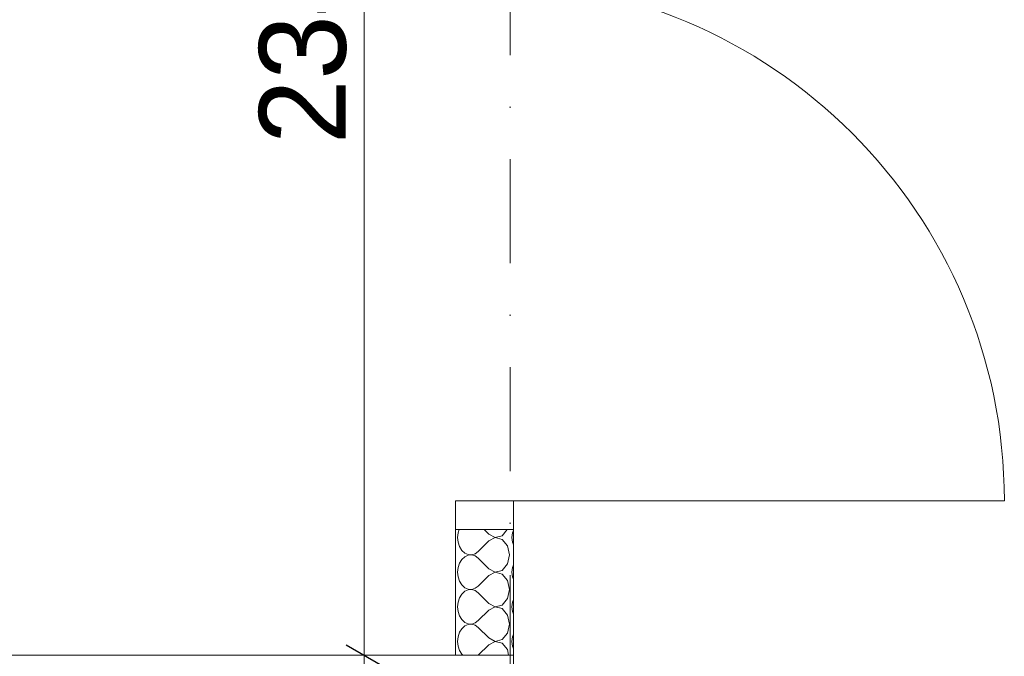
# Model space of a CAD drawing. Header units: millimetres. Extents: x 100377 to 152816, y -1988 to 13902.
# Tile 27 of 58: x 130623 to 132328, y 3575 to 4678. Entities that reach past the tile are written whole.
import ezdxf

# ---------------------------------------------------------------- set-up
doc = ezdxf.new("R2010")
doc.units = ezdxf.units.MM
doc.header["$MEASUREMENT"] = 0
doc.linetypes.add('Kropki i Kreski', pattern=[360, 180, -90, 0, -90])
for name, color, linetype, lineweight in [('Nowe_0_Nr_pióra__1', 7, 'Continuous', 13), ('Nowe_299-A Wymiary Opisy_Nr_pióra__1', 7, 'Continuous', 13), ('Nowe_299-A Wymiary Opisy_Nr_pióra__21', 7, 'Continuous', 25), ('Nowe_810-G Ogólne_Nr_pióra__1', 7, 'Continuous', 13)]:
    doc.layers.add(name, color=color, linetype=linetype, lineweight=lineweight)
doc.layers.add('Nowe_299-A Wymiary Opisy', color=7, linetype='Continuous')
doc.styles.add('STYL_AUTOMATYCZNY_1', font='txt')
doc.dimstyles.new('STYL_AUTOMATYCZNY__4', dxfattribs={"dimtxt": 150, "dimasz": 47.5, "dimexe": 0.18, "dimexo": 300, "dimgap": 0.09, "dimtad": 1, "dimdec": 0, "dimlfac": 0.1, "dimzin": 0, "dimdsep": 46, "dimtxsty": 'STYL_AUTOMATYCZNY_1', "dimblk": 'ARROWHEAD_2', "dimblk1": 'ARROWHEAD_2', "dimblk2": 'ARROWHEAD_2', "dimcen": 0.09, "dimclrd": 7, "dimclre": 7, "dimclrt": 7, "dimadec": 1, "dimazin": 0, "dimtfac": 1, "dimtdec": 4, "dimtmove": 0, "dimatfit": 3, "dimfxl": 0, "dimtolj": 1, "dimtzin": 0, "dimarcsym": 0})

# ---------------------------------------------------------------- blocks, each defined once
blk = doc.blocks.new('Wypełnienie_14_1', base_point=(0, 0))
at = {"layer": 'Nowe_0_Nr_pióra__1', "color": 7, "linetype": 'Continuous', "lineweight": 13, "flags": 128}
blk.add_lwpolyline([(128694.9, 3477), (131477.7, 3477), (131477.7, 3577), (128694.9, 3577)], close=True, dxfattribs=at)
blk = doc.blocks.new('*X30')
at = {"layer": 'Nowe_0_Nr_pióra__1', "color": 7, "linetype": 'Continuous', "lineweight": 13}
for p, q in [((131382.1, 3789.2), (131381.2, 3781)), ((131383.9, 3794.8), (131382.1, 3789.2)), ((131435, 3787), (131427.2, 3794.8)), ((131435, 3787), (131446.4, 3781.1)), ((131446.4, 3781.1), (131458.4, 3784.1)), ((131458.4, 3784.1), (131467.1, 3794.8)), ((131476.2, 3789.2), (131475.3, 3781)), ((131477.7, 3793.7), (131476.2, 3789.2)), ((131381.2, 3781), (131382.1, 3772.8)), ((131382.1, 3772.8), (131384.6, 3765.2)), ((131435, 3775), (131417.1, 3757)), ((131446.4, 3780.9), (131435, 3775)), ((131458.4, 3777.8), (131446.4, 3780.9)), ((131467.5, 3766.8), (131458.4, 3777.8)), ((131475.3, 3781), (131476.2, 3772.8)), ((131476.2, 3772.8), (131477.7, 3768.2)), ((131384.6, 3765.2), (131388.5, 3758.8)), ((131388.5, 3758.8), (131393.6, 3754.1)), ((131393.6, 3754.1), (131399.5, 3751.5)), ((131399.5, 3750.5), (131393.6, 3747.8)), ((131399.5, 3751.5), (131405.6, 3751.1)), ((131405.6, 3750.9), (131399.5, 3750.5)), ((131405.6, 3751.1), (131411.7, 3753)), ((131411.7, 3749), (131405.6, 3750.9)), ((131411.7, 3753), (131417.1, 3757)), ((131470.8, 3751), (131467.5, 3766.8)), ((131467.5, 3735.2), (131470.8, 3751)), ((131384.6, 3736.8), (131382.1, 3729.2)), ((131388.5, 3743.1), (131384.6, 3736.8)), ((131393.6, 3747.8), (131388.5, 3743.1)), ((131417.1, 3745), (131411.7, 3749)), ((131435, 3727), (131417.1, 3745)), ((131458.4, 3724.1), (131467.5, 3735.2)), ((131477.7, 3733.7), (131476.2, 3729.2)), ((131382.1, 3729.2), (131381.2, 3721)), ((131381.2, 3721), (131382.1, 3712.8)), ((131435, 3727), (131446.4, 3721.1)), ((131446.4, 3720.9), (131435, 3715)), ((131446.4, 3721.1), (131458.4, 3724.1)), ((131458.4, 3717.8), (131446.4, 3720.9)), ((131467.5, 3706.8), (131458.4, 3717.8)), ((131476.2, 3729.2), (131475.3, 3721)), ((131475.3, 3721), (131476.2, 3712.8)), ((131382.1, 3712.8), (131384.6, 3705.2)), ((131384.6, 3705.2), (131388.5, 3698.8)), ((131388.5, 3698.8), (131393.6, 3694.1)), ((131435, 3715), (131417.1, 3697)), ((131470.8, 3691), (131467.5, 3706.8)), ((131476.2, 3712.8), (131477.7, 3708.2)), ((131388.5, 3683.1), (131384.6, 3676.8)), ((131393.6, 3687.8), (131388.5, 3683.1)), ((131393.6, 3694.1), (131399.5, 3691.5)), ((131399.5, 3690.5), (131393.6, 3687.8)), ((131399.5, 3691.5), (131405.6, 3691.1)), ((131405.6, 3690.9), (131399.5, 3690.5)), ((131405.6, 3691.1), (131411.7, 3693)), ((131411.7, 3689), (131405.6, 3690.9)), ((131411.7, 3693), (131417.1, 3697)), ((131417.1, 3685), (131411.7, 3689)), ((131435, 3667), (131417.1, 3685)), ((131467.5, 3675.2), (131470.8, 3691)), ((131382.1, 3669.2), (131381.2, 3661)), ((131384.6, 3676.8), (131382.1, 3669.2)), ((131435, 3667), (131446.4, 3661.1)), ((131458.4, 3664.1), (131467.5, 3675.2)), ((131476.2, 3669.2), (131475.3, 3661)), ((131477.7, 3673.7), (131476.2, 3669.2)), ((131381.2, 3661), (131382.1, 3652.8)), ((131382.1, 3652.8), (131384.6, 3645.2)), ((131435, 3655), (131417.1, 3637)), ((131446.4, 3660.9), (131435, 3655)), ((131446.4, 3661.1), (131458.4, 3664.1)), ((131458.4, 3657.8), (131446.4, 3660.9)), ((131467.5, 3646.8), (131458.4, 3657.8)), ((131475.3, 3661), (131476.2, 3652.8)), ((131476.2, 3652.8), (131477.7, 3648.2)), ((131384.6, 3645.2), (131388.5, 3638.8)), ((131388.5, 3638.8), (131393.6, 3634.1)), ((131393.6, 3634.1), (131399.5, 3631.5)), ((131399.5, 3631.5), (131405.6, 3631.1)), ((131405.6, 3630.9), (131399.5, 3630.5)), ((131405.6, 3631.1), (131411.7, 3633)), ((131411.7, 3629), (131405.6, 3630.9)), ((131411.7, 3633), (131417.1, 3637)), ((131470.8, 3631), (131467.5, 3646.8)), ((131467.5, 3615.2), (131470.8, 3631)), ((131384.6, 3616.8), (131382.1, 3609.2)), ((131388.5, 3623.1), (131384.6, 3616.8)), ((131393.6, 3627.8), (131388.5, 3623.1)), ((131399.5, 3630.5), (131393.6, 3627.8)), ((131417.1, 3625), (131411.7, 3629)), ((131435, 3607), (131417.1, 3625)), ((131458.4, 3604.1), (131467.5, 3615.2)), ((131477.7, 3613.7), (131476.2, 3609.2)), ((131382.1, 3609.2), (131381.2, 3601)), ((131381.2, 3601), (131382.1, 3592.8)), ((131435, 3607), (131446.4, 3601.1)), ((131446.4, 3600.9), (131435, 3595)), ((131446.4, 3601.1), (131458.4, 3604.1)), ((131458.4, 3597.8), (131446.4, 3600.9)), ((131467.5, 3586.8), (131458.4, 3597.8)), ((131476.2, 3609.2), (131475.3, 3601)), ((131475.3, 3601), (131476.2, 3592.8)), ((131382.1, 3592.8), (131384.6, 3585.2)), ((131384.6, 3585.2), (131388.5, 3578.8)), ((131435, 3595), (131417.1, 3577)), ((131469.5, 3577), (131467.5, 3586.8)), ((131476.2, 3592.8), (131477.7, 3588.2)), ((131388.5, 3578.8), (131390.5, 3577))]:
    blk.add_line(p, q, dxfattribs=at)
blk = doc.blocks.new('Wypełnienie_15_1', base_point=(0, 0))
at = {"layer": 'Nowe_0_Nr_pióra__1', "color": 7, "linetype": 'Continuous', "lineweight": 13, "flags": 128}
blk.add_lwpolyline([(131377.7, 3577), (131477.7, 3577), (131477.7, 3794.8), (131377.7, 3794.8)], close=True, dxfattribs=at)
at = {"layer": 'Nowe_0_Nr_pióra__1', "color": 7, "linetype": 'Continuous', "lineweight": 13}
blk.add_blockref('*X30', (0, 0), dxfattribs=at)
blk = doc.blocks.new('*D189')
at = {"layer": 'Nowe_299-A Wymiary Opisy_Nr_pióra__1', "color": 7, "linetype": 'Continuous', "lineweight": 13}
for p, q in [((131266.6, 3577), (131126.4, 3577)), ((131219.7, 3477), (131219.7, 3577)), ((131266.6, 3477), (131118.5, 3477))]:
    blk.add_line(p, q, dxfattribs=at)
at = {"layer": 'Nowe_299-A Wymiary Opisy_Nr_pióra__21', "color": 7, "linetype": 'Continuous', "lineweight": 25}
for p, q in [((131188.5, 3595.1), (131251, 3559)), ((131188.5, 3495.1), (131251, 3459))]:
    blk.add_line(p, q, dxfattribs=at)
blk = doc.blocks.new('ARROWHEAD_2')
at = {"color": 0, "linetype": 'Continuous', "lineweight": 0}
for p, q in [((-0.378, -0.655), (0.378, 0.655)), ((0, 0), (-1, 0))]:
    blk.add_line(p, q, dxfattribs=at)
blk = doc.blocks.new('*D190')
at = {"layer": 'Nowe_299-A Wymiary Opisy_Nr_pióra__1', "color": 7, "linetype": 'Continuous', "lineweight": 13}
for p, q in [((131266.6, 5917), (131172.9, 5917)), ((131219.7, 3577), (131219.7, 5917)), ((131266.6, 3577), (131126.4, 3577))]:
    blk.add_line(p, q, dxfattribs=at)
at = {"layer": 'Nowe_299-A Wymiary Opisy_Nr_pióra__21', "color": 7, "linetype": 'Continuous', "lineweight": 25}
for p, q in [((131188.5, 5935.1), (131251, 5899)), ((131188.5, 3595.1), (131251, 3559))]:
    blk.add_line(p, q, dxfattribs=at)
at = {"layer": 'Nowe_299-A Wymiary Opisy_Nr_pióra__1', "color": 7, "lineweight": 13, "char_height": 150, "attachment_point": 7, "rotation": 90, "style": 'STYL_AUTOMATYCZNY_1'}
for s, insert in [('{\\A1;10}', (131189.7, 5671.3)), ('{\\A1;234}', (131189.7, 4462.5))]:
    blk.add_mtext(s, dxfattribs=dict(at, insert=insert))

msp = doc.modelspace()

# ---------------------------------------------------------------- linework, layer by layer
at = {"layer": 'Nowe_810-G Ogólne_Nr_pióra__1', "color": 7, "linetype": 'Kropki i Kreski', "lineweight": 13}
msp.add_lwpolyline([(131472.4, 13438.6), (131472.4, -1524.9)], dxfattribs=at)
at = {"layer": 'Nowe_810-G Ogólne_Nr_pióra__1', "color": 7, "linetype": 'Continuous', "lineweight": 13}
for points in [[(131437.8, 3794.8), (131377.7, 3794.8), (131377.7, 3844.8), (131477.7, 3844.8), (131477.7, 3794.8), (131377.7, 3794.8)], [(131427.7, 3844.8), (132327.7, 3844.8)]]:
    msp.add_lwpolyline(points, dxfattribs=at)
msp.add_arc((131427.7, 3844.8), 900, 0, 90, dxfattribs=at)

# ---------------------------------------------------------------- block references
at = {"layer": 'Nowe_0_Nr_pióra__1', "color": 7, "linetype": 'Continuous', "lineweight": 13}
for name in ['Wypełnienie_15_1', 'Wypełnienie_14_1']:
    msp.add_blockref(name, (0, 0), dxfattribs=at)

# ---------------------------------------------------------------- dimensions: what is measured, and where the dimension line sits
at = {"layer": 'Nowe_299-A Wymiary Opisy', "color": 7, "linetype": 'Continuous', "lineweight": 13}
for base, p1, p2, picture, middle in [((131219.7, 5917), (130826.4, 3577), (131176.5, 5917), '*D190', (131114.7, 4634)), ((131219.7, 3577), (130818.5, 3477), (130826.4, 3577), '*D189', (131114.7, 3345.7))]:
    dim = msp.add_linear_dim(base=base, p1=p1, p2=p2, angle=90, dimstyle='STYL_AUTOMATYCZNY__4', dxfattribs=at)
    dim.commit()
    dim.dimension.update_dxf_attribs({"geometry": picture, "text_midpoint": middle, "dimtype": 160, "text_rotation": 90})

doc.saveas('drawing.dxf')
